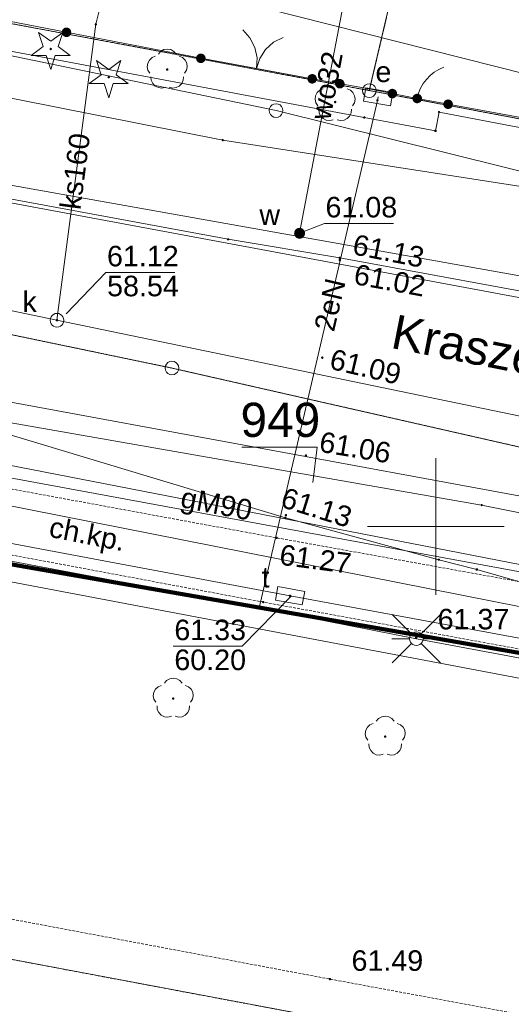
# Paper-space layout 'A-01 PLAN SYTUACYJNY' of a CAD drawing. Header units: millimetres. Extents: x 0 to 900, y 0 to 750.
# Tile 91 of 105: x 565 to 601, y 558 to 630. Entities that reach past the tile are written whole.
import ezdxf
from ezdxf.xclip import XClip

# ---------------------------------------------------------------- set-up
doc = ezdxf.new("R2010")
doc.units = ezdxf.units.MM
doc.header["$MEASUREMENT"] = 0
doc.header["$XCLIPFRAME"] = 0
for name, pattern in [('KROPK2', [1000, 50, -950]), ('PRZER1-1', [1, 0.5, -0.5]), ('PRZER2-1', [1.5, 1, -0.5]), ('PRZER3-1', [4000, 3000, -1000])]:
    doc.linetypes.add(name, pattern=pattern)
doc.layers.add('0_Nr_pióra__60', color=7, linetype='Continuous', lineweight=100, true_color=0xcbfe00)
doc.layers.add('A_mapa_Nr_pióra__2', color=8, linetype='Continuous', lineweight=13)
doc.layers.add('A_podrys', color=7, linetype='Continuous')
doc.styles.add('STYL_AUTOMATYCZNY_1', font='arial.ttf')

# ---------------------------------------------------------------- blocks, each defined once
blk = doc.blocks.new('Rysunek_3_3', base_point=(-1239.757, 488.381))
at = {"layer": 'A_mapa_Nr_pióra__2', "linetype": 'Continuous', "lineweight": 13}
for points in [[(568.557, 629.083), (568.466, 629.088), (568.376, 629.07), (568.294, 629.029), (568.226, 628.969), (568.176, 628.892), (568.147, 628.806), (568.141, 628.714), (568.159, 628.625), (568.2, 628.543), (568.261, 628.475), (568.337, 628.424), (568.424, 628.396), (568.515, 628.39), (568.604, 628.408), (568.686, 628.449), (568.755, 628.51), (568.805, 628.586), (568.834, 628.673), (568.839, 628.764), (568.821, 628.853), (568.78, 628.935), (568.72, 629.003), (568.644, 629.054)], [(568.557, 629.083), (568.466, 629.088), (568.376, 629.07), (568.294, 629.029), (568.226, 628.969), (568.176, 628.892), (568.147, 628.806), (568.141, 628.714), (568.159, 628.625), (568.2, 628.543), (568.261, 628.475), (568.337, 628.424), (568.424, 628.396), (568.515, 628.39), (568.604, 628.408), (568.686, 628.449), (568.755, 628.51), (568.805, 628.586), (568.834, 628.673), (568.839, 628.764), (568.821, 628.853), (568.78, 628.935), (568.72, 629.003), (568.644, 629.054)], [(567.337, 627.425), (567.365, 627.43), (567.39, 627.443), (567.41, 627.463), (567.423, 627.488), (567.427, 627.515), (567.423, 627.543), (567.41, 627.568), (567.39, 627.588), (567.365, 627.601), (567.337, 627.605), (567.309, 627.601), (567.284, 627.588), (567.264, 627.568), (567.252, 627.543), (567.247, 627.515), (567.252, 627.488), (567.264, 627.463), (567.284, 627.443), (567.309, 627.43)], [(578.384, 627.179), (578.293, 627.185), (578.203, 627.166), (578.121, 627.126), (578.053, 627.065), (578.003, 626.989), (577.974, 626.902), (577.968, 626.811), (577.986, 626.721), (578.027, 626.64), (578.088, 626.571), (578.164, 626.521), (578.251, 626.492), (578.342, 626.486), (578.431, 626.505), (578.513, 626.545), (578.581, 626.606), (578.632, 626.682), (578.661, 626.769), (578.666, 626.86), (578.648, 626.95), (578.607, 627.031), (578.547, 627.1), (578.47, 627.15)], [(575.857, 625.925), (575.885, 625.93), (575.91, 625.943), (575.93, 625.963), (575.943, 625.988), (575.947, 626.015), (575.943, 626.043), (575.93, 626.068), (575.91, 626.088), (575.885, 626.101), (575.857, 626.105), (575.829, 626.101), (575.804, 626.088), (575.784, 626.068), (575.772, 626.043), (575.767, 626.015), (575.772, 625.988), (575.784, 625.963), (575.804, 625.943), (575.829, 625.93)], [(571.577, 625.365), (571.605, 625.37), (571.63, 625.383), (571.65, 625.403), (571.663, 625.428), (571.667, 625.455), (571.663, 625.483), (571.65, 625.508), (571.63, 625.528), (571.605, 625.541), (571.577, 625.545), (571.549, 625.541), (571.524, 625.528), (571.504, 625.508), (571.492, 625.483), (571.487, 625.455), (571.492, 625.428), (571.504, 625.403), (571.524, 625.383), (571.549, 625.37)], [(586.396, 624.991), (586.487, 624.987), (586.576, 625.006), (586.657, 625.048), (586.725, 625.11), (586.774, 625.187), (586.802, 625.274), (586.806, 625.365), (586.786, 625.455), (586.744, 625.536), (586.683, 625.603), (586.606, 625.652), (586.519, 625.68), (586.427, 625.684), (586.338, 625.665), (586.257, 625.623), (586.19, 625.561), (586.14, 625.484), (586.113, 625.397), (586.108, 625.306), (586.128, 625.216), (586.17, 625.135), (586.232, 625.068), (586.309, 625.019)], [(588.416, 624.631), (588.507, 624.627), (588.596, 624.646), (588.677, 624.688), (588.745, 624.75), (588.794, 624.827), (588.822, 624.914), (588.826, 625.005), (588.806, 625.095), (588.764, 625.176), (588.703, 625.243), (588.626, 625.292), (588.539, 625.32), (588.447, 625.324), (588.358, 625.305), (588.277, 625.263), (588.21, 625.201), (588.16, 625.124), (588.133, 625.037), (588.128, 624.946), (588.148, 624.856), (588.19, 624.775), (588.252, 624.708), (588.329, 624.659)], [(588.416, 624.631), (588.507, 624.627), (588.596, 624.646), (588.677, 624.688), (588.745, 624.75), (588.794, 624.827), (588.822, 624.914), (588.826, 625.005), (588.806, 625.095), (588.764, 625.176), (588.703, 625.243), (588.626, 625.292), (588.539, 625.32), (588.447, 625.324), (588.358, 625.305), (588.277, 625.263), (588.21, 625.201), (588.16, 625.124), (588.133, 625.037), (588.128, 624.946), (588.148, 624.856), (588.19, 624.775), (588.252, 624.708), (588.329, 624.659)], [(592.249, 623.912), (592.34, 623.906), (592.43, 623.924), (592.512, 623.965), (592.581, 624.025), (592.631, 624.101), (592.661, 624.188), (592.666, 624.279), (592.649, 624.368), (592.608, 624.45), (592.548, 624.519), (592.472, 624.57), (592.385, 624.599), (592.294, 624.605), (592.204, 624.587), (592.122, 624.546), (592.054, 624.486), (592.003, 624.41), (591.974, 624.323), (591.968, 624.232), (591.986, 624.143), (592.026, 624.061), (592.087, 623.992), (592.163, 623.941)], [(592.249, 623.912), (592.34, 623.906), (592.43, 623.924), (592.512, 623.965), (592.581, 624.025), (592.631, 624.101), (592.661, 624.188), (592.666, 624.279), (592.649, 624.368), (592.608, 624.45), (592.548, 624.519), (592.472, 624.57), (592.385, 624.599), (592.294, 624.605), (592.204, 624.587), (592.122, 624.546), (592.054, 624.486), (592.003, 624.41), (591.974, 624.323), (591.968, 624.232), (591.986, 624.143), (592.026, 624.061), (592.087, 623.992), (592.163, 623.941)], [(594.069, 623.552), (594.16, 623.546), (594.25, 623.564), (594.332, 623.605), (594.401, 623.665), (594.451, 623.741), (594.481, 623.828), (594.486, 623.919), (594.469, 624.008), (594.428, 624.09), (594.368, 624.159), (594.292, 624.21), (594.205, 624.239), (594.114, 624.245), (594.024, 624.227), (593.942, 624.186), (593.874, 624.126), (593.823, 624.05), (593.794, 623.963), (593.788, 623.872), (593.806, 623.783), (593.846, 623.701), (593.907, 623.632), (593.983, 623.581)], [(596.46, 623.82), (596.369, 623.824), (596.28, 623.805), (596.198, 623.764), (596.131, 623.702), (596.081, 623.626), (596.053, 623.539), (596.048, 623.447), (596.067, 623.358), (596.109, 623.277), (596.17, 623.209), (596.247, 623.159), (596.334, 623.131), (596.425, 623.127), (596.515, 623.146), (596.596, 623.187), (596.664, 623.249), (596.713, 623.325), (596.741, 623.412), (596.746, 623.504), (596.727, 623.593), (596.685, 623.674), (596.624, 623.742), (596.547, 623.792)], [(588.137, 623.545), (588.165, 623.55), (588.19, 623.563), (588.21, 623.583), (588.223, 623.608), (588.227, 623.635), (588.223, 623.663), (588.21, 623.688), (588.19, 623.708), (588.165, 623.721), (588.137, 623.725), (588.109, 623.721), (588.084, 623.708), (588.064, 623.688), (588.052, 623.663), (588.047, 623.635), (588.052, 623.608), (588.064, 623.583), (588.084, 623.563), (588.109, 623.55)], [(585.604, 614.43), (585.5, 614.434), (585.398, 614.41), (585.306, 614.362), (585.229, 614.291), (585.174, 614.202), (585.143, 614.102), (585.139, 613.998), (585.162, 613.896), (585.211, 613.804), (585.282, 613.727), (585.371, 613.672), (585.47, 613.641), (585.575, 613.637), (585.676, 613.661), (585.769, 613.709), (585.845, 613.78), (585.901, 613.869), (585.932, 613.969), (585.935, 614.073), (585.912, 614.175), (585.863, 614.267), (585.792, 614.344), (585.704, 614.399)], [(585.447, 614.035), (585.45, 614.012), (585.459, 613.99), (585.474, 613.972), (585.492, 613.958), (585.514, 613.949), (585.537, 613.945), (585.56, 613.949), (585.582, 613.958), (585.601, 613.972), (585.615, 613.99), (585.624, 614.012), (585.627, 614.035), (585.624, 614.059), (585.615, 614.08), (585.601, 614.099), (585.582, 614.113), (585.56, 614.122), (585.537, 614.125), (585.514, 614.122), (585.492, 614.113), (585.474, 614.099), (585.459, 614.08), (585.45, 614.059)], [(588.387, 612.235), (588.39, 612.212), (588.399, 612.19), (588.414, 612.172), (588.432, 612.158), (588.454, 612.149), (588.477, 612.145), (588.5, 612.149), (588.522, 612.158), (588.541, 612.172), (588.555, 612.19), (588.564, 612.212), (588.567, 612.235), (588.564, 612.259), (588.555, 612.28), (588.541, 612.299), (588.522, 612.313), (588.5, 612.322), (588.477, 612.325), (588.454, 612.322), (588.432, 612.313), (588.414, 612.299), (588.399, 612.28), (588.39, 612.259)], [(588.387, 612.075), (588.39, 612.052), (588.399, 612.03), (588.414, 612.012), (588.432, 611.998), (588.454, 611.989), (588.477, 611.985), (588.5, 611.989), (588.522, 611.998), (588.541, 612.012), (588.555, 612.03), (588.564, 612.052), (588.567, 612.075), (588.564, 612.099), (588.555, 612.12), (588.541, 612.139), (588.522, 612.153), (588.5, 612.162), (588.477, 612.165), (588.454, 612.162), (588.432, 612.153), (588.414, 612.139), (588.399, 612.12), (588.39, 612.099)], [(567.707, 607.672), (567.71, 607.649), (567.719, 607.627), (567.733, 607.608), (567.752, 607.594), (567.773, 607.585), (567.797, 607.582), (567.82, 607.585), (567.842, 607.594), (567.86, 607.608), (567.875, 607.627), (567.884, 607.649), (567.887, 607.672), (567.884, 607.695), (567.875, 607.717), (567.86, 607.736), (567.842, 607.75), (567.82, 607.759), (567.797, 607.762), (567.773, 607.759), (567.752, 607.75), (567.733, 607.736), (567.719, 607.717), (567.71, 607.695)], [(587.107, 604.935), (587.11, 604.912), (587.119, 604.89), (587.134, 604.872), (587.152, 604.858), (587.174, 604.849), (587.197, 604.845), (587.22, 604.849), (587.242, 604.858), (587.261, 604.872), (587.275, 604.89), (587.284, 604.912), (587.287, 604.935), (587.284, 604.959), (587.275, 604.98), (587.261, 604.999), (587.242, 605.013), (587.22, 605.022), (587.197, 605.025), (587.174, 605.022), (587.152, 605.013), (587.134, 604.999), (587.119, 604.98), (587.11, 604.959)], [(585.907, 597.775), (585.91, 597.752), (585.919, 597.73), (585.934, 597.712), (585.952, 597.698), (585.974, 597.689), (585.997, 597.685), (586.02, 597.689), (586.042, 597.698), (586.061, 597.712), (586.075, 597.73), (586.084, 597.752), (586.087, 597.775), (586.084, 597.799), (586.075, 597.82), (586.061, 597.839), (586.042, 597.853), (586.02, 597.862), (585.997, 597.865), (585.974, 597.862), (585.952, 597.853), (585.934, 597.839), (585.919, 597.82), (585.91, 597.799)], [(584.447, 593.415), (584.45, 593.392), (584.459, 593.37), (584.474, 593.352), (584.492, 593.338), (584.514, 593.329), (584.537, 593.325), (584.56, 593.329), (584.582, 593.338), (584.601, 593.352), (584.615, 593.37), (584.624, 593.392), (584.627, 593.415), (584.624, 593.439), (584.615, 593.46), (584.601, 593.479), (584.582, 593.493), (584.56, 593.502), (584.537, 593.505), (584.514, 593.502), (584.492, 593.493), (584.474, 593.479), (584.459, 593.46), (584.45, 593.439)], [(583.767, 591.755), (583.77, 591.732), (583.779, 591.71), (583.794, 591.692), (583.812, 591.678), (583.834, 591.669), (583.857, 591.665), (583.88, 591.669), (583.902, 591.678), (583.921, 591.692), (583.935, 591.71), (583.944, 591.732), (583.947, 591.755), (583.944, 591.779), (583.935, 591.8), (583.921, 591.819), (583.902, 591.833), (583.88, 591.842), (583.857, 591.845), (583.834, 591.842), (583.812, 591.833), (583.794, 591.819), (583.779, 591.8), (583.77, 591.779)], [(584.747, 587.515), (584.75, 587.492), (584.759, 587.47), (584.774, 587.452), (584.792, 587.438), (584.814, 587.429), (584.837, 587.425), (584.86, 587.429), (584.882, 587.438), (584.901, 587.452), (584.915, 587.47), (584.924, 587.492), (584.927, 587.515), (584.924, 587.539), (584.915, 587.56), (584.901, 587.579), (584.882, 587.593), (584.86, 587.602), (584.837, 587.605), (584.814, 587.602), (584.792, 587.593), (584.774, 587.579), (584.759, 587.56), (584.75, 587.539)], [(593.967, 584.455), (593.97, 584.432), (593.979, 584.41), (593.994, 584.392), (594.012, 584.378), (594.034, 584.369), (594.057, 584.365), (594.08, 584.369), (594.102, 584.378), (594.121, 584.392), (594.135, 584.41), (594.144, 584.432), (594.147, 584.455), (594.144, 584.479), (594.135, 584.5), (594.121, 584.519), (594.102, 584.533), (594.08, 584.542), (594.057, 584.545), (594.034, 584.542), (594.012, 584.533), (593.994, 584.519), (593.979, 584.5), (593.97, 584.479)], [(576.297, 579.905), (576.325, 579.91), (576.35, 579.923), (576.37, 579.943), (576.383, 579.968), (576.387, 579.995), (576.383, 580.023), (576.37, 580.048), (576.35, 580.068), (576.325, 580.081), (576.297, 580.085), (576.269, 580.081), (576.244, 580.068), (576.224, 580.048), (576.212, 580.023), (576.207, 579.995), (576.212, 579.968), (576.224, 579.943), (576.244, 579.923), (576.269, 579.91)], [(591.797, 577.125), (591.825, 577.13), (591.85, 577.143), (591.87, 577.163), (591.883, 577.188), (591.887, 577.215), (591.883, 577.243), (591.87, 577.268), (591.85, 577.288), (591.825, 577.301), (591.797, 577.305), (591.769, 577.301), (591.744, 577.288), (591.724, 577.268), (591.712, 577.243), (591.707, 577.215), (591.712, 577.188), (591.724, 577.163), (591.744, 577.143), (591.769, 577.13)], [(587.667, 559.475), (587.67, 559.452), (587.679, 559.43), (587.694, 559.412), (587.712, 559.398), (587.734, 559.389), (587.757, 559.385), (587.78, 559.389), (587.802, 559.398), (587.821, 559.412), (587.835, 559.43), (587.844, 559.452), (587.847, 559.475), (587.844, 559.499), (587.835, 559.52), (587.821, 559.539), (587.802, 559.553), (587.78, 559.562), (587.757, 559.565), (587.734, 559.562), (587.712, 559.553), (587.694, 559.539), (587.679, 559.52), (587.67, 559.499)]]:
    blk.add_hatch(color=8, dxfattribs=at).paths.add_polyline_path(points)
at = {"layer": '0_Nr_pióra__60', "color": 60, "linetype": 'Continuous', "lineweight": 100, "ltscale": 0.2, "true_color": 0xcbfe00, "flags": 128}
blk.add_lwpolyline([(486.18, 603.451), (711.659, 564.161), (717.884, 453.783), (730.017, 232.355), (621.617, 226.035), (540.957, 240.915), (518.757, 242.155), (516.177, 189.075), (497.662, 185.339), (465.457, 189.575), (468.057, 245.175), (273.097, 254.535), (153.037, 277.335), (147.954, 279.476), (156.418, 401.095), (165.669, 534.017), (166.587, 571.876), (178.647, 571.577), (179.186, 591.797), (167.425, 603.836), (168.104, 630.336), (172.183, 653.996), (181.402, 660.436)], close=True, dxfattribs=at)
at = {"layer": 'A_mapa_Nr_pióra__2', "color": 8, "linetype": 'Continuous', "lineweight": 13, "ltscale": 0.2, "flags": 128}
for points in [[(474.899, 745.1), (479.277, 658.725), (479.837, 646.895), (480.937, 640.515), (484.017, 635.495), (488.717, 631.555), (493.757, 629.515), (542.037, 620.675), (580.317, 613.595), (588.477, 612.235), (624.517, 605.595), (673.157, 596.235), (686.817, 593.695), (687.777, 593.495), (726.057, 586.275), (737.877, 584.515)], [(477.462, 745.1), (479.044, 717.762), (481.492, 688.031), (480.855, 645.146), (483.949, 643.745), (505.605, 639.333), (514.476, 636.735), (590.267, 622.51), (595.474, 621.53), (595.733, 622.906), (710.328, 601.015), (773.167, 589.097)], [(557.454, 745.1), (551.832, 721.234), (531.747, 635.495), (590.637, 624.476), (616.211, 733.456), (594.645, 745.1)], [(582.577, 586.635), (541.217, 594.415), (541.677, 604.595), (522.897, 607.655), (495.317, 612.595), (489.677, 613.675), (488.477, 614.715), (482.097, 615.955), (426.177, 626.615), (394.877, 632.355)], [(172.469, 672.372), (173.773, 673.995), (172.948, 669.673), (316.031, 642.363), (316.481, 644.72), (359.621, 636.486), (480.678, 613.461), (498.878, 609.804), (659.899, 578.459)], [(672.988, 601.304), (673.598, 606.286), (579.921, 620.851), (510.233, 634.698), (398.365, 656.05), (363.367, 662.705), (326.625, 669.902)], [(532.497, 643.275), (621.519, 620.784)], [(585.477, 613.795), (585.537, 614.035), (589.637, 635.455)], [(543.937, 633.495), (578.317, 626.835)], [(570.877, 630.315), (570.634, 629.327), (567.797, 607.672)], [(581.383, 628.912), (581.908, 628.331), (582.264, 627.633), (582.427, 626.868), (582.387, 626.085)], [(763.478, 547.71), (746.835, 572.703), (684.883, 584.081), (634.386, 593.869), (567.797, 607.672), (488.892, 624.142), (469.42, 628.2)], [(582.387, 626.085), (582.628, 626.831), (583.054, 627.488), (583.636, 628.012), (584.333, 628.369)], [(575.209, 627.142), (575.376, 627.341), (575.601, 627.47), (575.857, 627.515), (576.113, 627.47), (576.338, 627.341), (576.506, 627.142)], [(574.585, 625.747), (574.448, 625.967), (574.394, 626.222), (574.431, 626.479), (574.553, 626.708), (574.745, 626.883), (574.986, 626.98)], [(576.728, 626.98), (576.969, 626.883), (577.162, 626.708), (577.284, 626.479), (577.32, 626.222), (577.266, 625.967), (577.129, 625.747)], [(586.457, 625.335), (578.317, 626.835)], [(594.137, 623.895), (594.234, 624.276), (594.38, 624.64), (594.571, 624.982), (594.806, 625.297), (595.08, 625.578), (595.389, 625.821), (595.726, 626.021), (596.087, 626.176)], [(575.72, 624.723), (575.467, 624.66), (575.209, 624.688), (574.976, 624.802), (574.795, 624.989), (574.689, 625.226), (574.67, 625.485)], [(577.044, 625.485), (577.025, 625.226), (576.919, 624.989), (576.739, 624.802), (576.505, 624.688), (576.247, 624.66), (575.995, 624.723)], [(594.137, 623.895), (590.497, 624.615), (586.457, 625.335)], [(586.865, 623.367), (586.728, 623.587), (586.674, 623.842), (586.711, 624.099), (586.833, 624.328), (587.025, 624.503), (587.266, 624.6)], [(587.489, 624.762), (587.656, 624.961), (587.881, 625.09), (588.137, 625.135), (588.393, 625.09), (588.618, 624.961), (588.786, 624.762)], [(589.008, 624.6), (589.249, 624.503), (589.442, 624.328), (589.564, 624.099), (589.6, 623.842), (589.546, 623.587), (589.409, 623.367)], [(533.139, 624.449), (551.118, 619.914), (585.477, 613.795), (669.537, 598.839), (683.917, 600.08)], [(582.577, 586.635), (591.227, 623.758), (591.287, 624.015)], [(596.397, 623.475), (594.137, 623.895)], [(591.227, 623.758), (582.577, 586.635)], [(588, 622.343), (587.747, 622.28), (587.489, 622.308), (587.256, 622.422), (587.075, 622.609), (586.969, 622.846), (586.95, 623.105)], [(589.324, 623.105), (589.305, 622.846), (589.199, 622.609), (589.019, 622.422), (588.785, 622.308), (588.527, 622.28), (588.275, 622.343)], [(596.397, 623.475), (613.937, 620.255)], [(585.537, 614.035), (587.354, 614.749), (592.394, 614.749)], [(568.464, 608.136), (571.374, 611.168), (576.414, 611.168)], [(678.977, 539.335), (585.277, 556.995), (541.837, 565.175)], [(545.197, 605.075), (584.497, 593.215), (595.717, 590.155), (598.497, 589.435), (601.477, 588.575), (620.977, 584.935), (674.257, 574.955)], [(832.778, 551.906), (748.358, 556.223), (700.019, 566.221), (584.839, 587.516), (496.46, 604.112), (463.62, 607.33)], [(490.66, 605.272), (500.4, 601.572), (514.12, 598.073), (661.399, 570.159), (719.299, 560.701), (744.378, 557.702), (746.378, 556.523)], [(895.1, 563.249), (886.917, 562.776), (827.911, 560.55), (768.36, 563.609), (711.878, 572.328), (657.379, 582.428), (598.852, 594.153), (536.009, 605.148)], [(782.958, 560.084), (775.058, 560.564), (771.358, 560.203), (766.978, 561.423), (753.018, 562.263), (752.338, 557.643), (745.578, 556.703), (730.019, 559.102), (721.919, 561.782), (722.738, 567.642), (708.318, 570.661), (675.498, 575.8), (618.999, 586.857), (604.559, 588.737), (549.679, 598.854)], [(586.517, 595.809), (586.822, 598.389), (581.302, 598.389)], [(748.981, 558.22), (704.491, 565.009), (649.037, 577.355), (550.057, 596.935), (548.997, 597.135)], [(595.497, 587.575), (595.497, 597.575)], [(600.497, 592.575), (590.497, 592.575)], [(584.917, 587.482), (581.34, 583.822), (576.3, 583.822)], [(895.1, 564.071), (886.357, 563.555), (873.317, 562.895), (851.477, 562.095), (825.537, 562.175), (801.937, 562.635), (769.617, 564.315), (767.117, 565.415), (761.037, 564.315), (726.797, 568.835), (713.877, 572.075), (712.557, 562.675), (655.497, 572.935), (594.077, 584.375), (582.577, 586.635)], [(593.724, 584.729), (592.309, 586.143)], [(594.431, 584.729), (595.845, 586.143)], [(593.577, 584.375), (592.277, 584.375)], [(594.577, 584.375), (595.877, 584.375)], [(593.724, 584.022), (592.309, 582.608)], [(594.431, 584.022), (595.845, 582.608)], [(575.649, 581.122), (575.816, 581.321), (576.041, 581.45), (576.297, 581.495), (576.553, 581.45), (576.778, 581.321), (576.946, 581.122)], [(575.025, 579.727), (574.888, 579.947), (574.834, 580.202), (574.871, 580.459), (574.993, 580.688), (575.185, 580.863), (575.426, 580.96)], [(577.168, 580.96), (577.409, 580.863), (577.602, 580.688), (577.724, 580.459), (577.76, 580.202), (577.706, 579.947), (577.569, 579.727)], [(576.16, 578.703), (575.907, 578.64), (575.649, 578.668), (575.416, 578.782), (575.235, 578.969), (575.129, 579.206), (575.11, 579.465)], [(577.484, 579.465), (577.465, 579.206), (577.359, 578.969), (577.179, 578.782), (576.945, 578.668), (576.687, 578.64), (576.435, 578.703)], [(591.149, 578.342), (591.316, 578.541), (591.541, 578.67), (591.797, 578.715), (592.053, 578.67), (592.278, 578.541), (592.446, 578.342)], [(590.525, 576.947), (590.388, 577.167), (590.334, 577.422), (590.371, 577.679), (590.493, 577.908), (590.685, 578.083), (590.926, 578.18)], [(592.668, 578.18), (592.909, 578.083), (593.102, 577.908), (593.224, 577.679), (593.26, 577.422), (593.206, 577.167), (593.069, 576.947)], [(591.66, 575.923), (591.407, 575.86), (591.149, 575.888), (590.916, 576.002), (590.735, 576.189), (590.629, 576.426), (590.61, 576.685)], [(592.984, 576.685), (592.965, 576.426), (592.859, 576.189), (592.679, 576.002), (592.445, 575.888), (592.187, 575.86), (591.935, 575.923)]]:
    blk.add_lwpolyline(points, dxfattribs=at)
at = {"layer": 'A_mapa_Nr_pióra__2', "color": 8, "linetype": 'PRZER1-1', "lineweight": 13, "ltscale": 0.2, "flags": 128}
for points in [[(594.645, 745.1), (616.211, 733.456), (590.637, 624.476), (531.747, 635.495), (551.832, 721.234), (557.454, 745.1)], [(895.1, 552.298), (882.637, 551.628), (872.778, 540.387), (874.039, 518.528), (863.879, 522.307), (853.017, 526.255), (852.457, 537.915), (842.117, 549.275), (792.177, 547.255), (786.298, 548.324), (731.438, 566.702), (711.118, 573.521), (576.198, 604.175), (485.179, 623.131), (484.138, 643.651), (484.098, 644.531), (531.747, 635.495), (590.637, 624.476), (612.937, 620.277), (649.577, 613.338), (710.477, 601.801), (773.316, 589.883), (808.396, 587.745), (892.615, 592.428), (895.1, 592.557)]]:
    blk.add_lwpolyline(points, dxfattribs=at)
for points in [[(649.577, 613.338), (612.937, 620.277), (590.637, 624.476), (616.211, 733.456), (670.792, 703.999)], [(172.183, 653.996), (181.402, 660.436), (278.748, 642.235), (486.18, 603.451), (711.659, 564.161), (711.118, 573.521), (576.198, 604.175), (485.179, 623.131), (484.138, 643.651), (484.098, 644.531), (449.997, 650.935), (352.198, 669.302), (351.082, 669.512), (330.334, 673.408), (315.559, 676.183), (306.081, 677.963), (299.216, 679.252), (262.916, 686.068), (249.859, 688.52), (235.099, 691.279), (189.14, 699.897), (180.784, 701.378), (161.26, 705.495), (159.621, 696.615), (155.662, 674.935), (152.723, 658.235), (148.164, 632.295), (147.186, 592.335), (146.687, 572.355), (145.907, 540.323), (161.935, 535.208), (165.669, 534.017), (166.587, 571.876), (178.647, 571.577), (179.186, 591.797), (167.425, 603.836), (168.104, 630.336)], [(396.461, 198.683), (318.142, 209.02), (144.644, 231.921), (147.954, 279.476), (156.418, 401.095), (165.669, 534.017), (166.587, 571.876), (178.647, 571.577), (179.186, 591.797), (167.425, 603.836), (168.104, 630.336), (172.183, 653.996), (181.402, 660.436), (278.748, 642.235), (486.18, 603.451), (711.659, 564.161), (717.884, 453.783), (730.017, 232.355), (516.177, 189.075), (497.662, 185.339)]]:
    blk.add_lwpolyline(points, close=True, dxfattribs=at)
at = {"layer": 'A_mapa_Nr_pióra__2', "color": 8, "linetype": 'Continuous', "lineweight": 13, "ltscale": 0.2, "flags": 128}
for points in [[(612.937, 620.277), (649.577, 613.338), (670.792, 703.999), (616.211, 733.456), (590.637, 624.476)], [(486.18, 603.451), (711.659, 564.161), (717.884, 453.783), (730.017, 232.355), (621.617, 226.035), (540.957, 240.915), (518.757, 242.155), (516.177, 189.075), (497.662, 185.339), (465.457, 189.575), (468.057, 245.175), (273.097, 254.535), (153.037, 277.335), (147.954, 279.476), (156.418, 401.095), (165.669, 534.017), (166.587, 571.876), (178.647, 571.577), (179.186, 591.797), (167.425, 603.836), (168.104, 630.336), (172.183, 653.996), (181.402, 660.436)], [(613.137, 615.737), (612.937, 620.277), (590.637, 624.476), (531.747, 635.495), (484.098, 644.531), (484.138, 643.651), (583.817, 623.016)], [(576.198, 604.175), (485.179, 623.131), (484.138, 643.651), (583.817, 623.016), (613.137, 615.737), (710.125, 591.659), (809.691, 560.319), (843.777, 549.695), (842.117, 549.275), (792.177, 547.255), (786.298, 548.324), (731.438, 566.702), (711.118, 573.521)], [(570.589, 629.311), (570.589, 629.343), (570.618, 629.372), (570.65, 629.372), (570.679, 629.343), (570.679, 629.311), (570.65, 629.282), (570.618, 629.282)], [(567.882, 627.693), (568.764, 627.052), (567.674, 627.052), (567.337, 626.015), (567, 627.052), (565.911, 627.052), (566.792, 627.693), (566.455, 628.729), (567.337, 628.088), (568.219, 628.729)], [(572.122, 625.633), (573.004, 624.992), (571.914, 624.992), (571.577, 623.955), (571.24, 624.992), (570.151, 624.992), (571.032, 625.633), (570.695, 626.669), (571.577, 626.028), (572.459, 626.669)], [(578.272, 626.82), (578.272, 626.851), (578.301, 626.88), (578.333, 626.88), (578.362, 626.851), (578.362, 626.82), (578.333, 626.79), (578.301, 626.79)], [(586.412, 625.32), (586.412, 625.351), (586.441, 625.38), (586.473, 625.38), (586.502, 625.351), (586.502, 625.32), (586.473, 625.29), (586.441, 625.29)], [(590.637, 624.976), (590.792, 624.951), (590.931, 624.88), (591.042, 624.77), (591.113, 624.63), (591.137, 624.476), (591.113, 624.321), (591.042, 624.182), (590.931, 624.071), (590.792, 624), (590.637, 623.976), (590.483, 624), (590.343, 624.071), (590.233, 624.182), (590.162, 624.321), (590.137, 624.476), (590.162, 624.63), (590.233, 624.77), (590.343, 624.88), (590.483, 624.951)], [(590.218, 623.69), (590.385, 624.676), (592.357, 624.341), (592.189, 623.355)], [(590.452, 624.6), (590.452, 624.631), (590.481, 624.66), (590.513, 624.66), (590.542, 624.631), (590.542, 624.6), (590.513, 624.57), (590.481, 624.57)], [(591.182, 623.742), (591.182, 623.773), (591.211, 623.803), (591.243, 623.803), (591.272, 623.773), (591.272, 623.742), (591.243, 623.713), (591.211, 623.713)], [(594.092, 623.88), (594.092, 623.911), (594.121, 623.94), (594.153, 623.94), (594.182, 623.911), (594.182, 623.88), (594.153, 623.85), (594.121, 623.85)], [(711.659, 564.161), (711.118, 573.521), (576.198, 604.175), (485.179, 623.131), (486.18, 603.451)], [(583.817, 623.516), (583.972, 623.491), (584.111, 623.42), (584.222, 623.309), (584.293, 623.17), (584.317, 623.016), (584.293, 622.861), (584.222, 622.722), (584.111, 622.611), (583.972, 622.54), (583.817, 622.516), (583.663, 622.54), (583.523, 622.611), (583.413, 622.722), (583.342, 622.861), (583.317, 623.016), (583.342, 623.17), (583.413, 623.309), (583.523, 623.42), (583.663, 623.491)], [(596.352, 623.46), (596.352, 623.491), (596.381, 623.52), (596.413, 623.52), (596.442, 623.491), (596.442, 623.46), (596.413, 623.43), (596.381, 623.43)], [(590.222, 622.494), (590.222, 622.526), (590.251, 622.555), (590.283, 622.555), (590.312, 622.526), (590.312, 622.494), (590.283, 622.465), (590.251, 622.465)], [(595.688, 622.89), (595.688, 622.922), (595.717, 622.951), (595.749, 622.951), (595.778, 622.922), (595.778, 622.89), (595.749, 622.861), (595.717, 622.861)], [(595.429, 621.514), (595.429, 621.546), (595.458, 621.575), (595.489, 621.575), (595.519, 621.546), (595.519, 621.514), (595.489, 621.485), (595.458, 621.485)], [(579.876, 620.835), (579.876, 620.867), (579.905, 620.896), (579.936, 620.896), (579.966, 620.867), (579.966, 620.835), (579.936, 620.806), (579.905, 620.806)], [(585.432, 613.78), (585.432, 613.811), (585.461, 613.84), (585.493, 613.84), (585.522, 613.811), (585.522, 613.78), (585.493, 613.75), (585.461, 613.75)], [(580.272, 613.58), (580.272, 613.611), (580.301, 613.64), (580.333, 613.64), (580.362, 613.611), (580.362, 613.58), (580.333, 613.55), (580.301, 613.55)], [(567.797, 608.172), (567.926, 608.155), (568.047, 608.105), (568.15, 608.026), (568.23, 607.922), (568.28, 607.802), (568.297, 607.672), (568.28, 607.543), (568.23, 607.422), (568.15, 607.319), (568.047, 607.239), (567.926, 607.189), (567.797, 607.172), (567.667, 607.189), (567.547, 607.239), (567.443, 607.319), (567.364, 607.422), (567.314, 607.543), (567.297, 607.672), (567.314, 607.802), (567.364, 607.922), (567.443, 608.026), (567.547, 608.105), (567.667, 608.155)], [(576.198, 604.675), (576.353, 604.651), (576.492, 604.58), (576.603, 604.469), (576.674, 604.33), (576.698, 604.175), (576.674, 604.021), (576.603, 603.881), (576.492, 603.771), (576.353, 603.7), (576.198, 603.675), (576.044, 603.7), (575.904, 603.771), (575.794, 603.881), (575.723, 604.021), (575.698, 604.175), (575.723, 604.33), (575.794, 604.469), (575.904, 604.58), (576.044, 604.651)], [(598.807, 594.137), (598.807, 594.169), (598.836, 594.198), (598.867, 594.198), (598.897, 594.169), (598.897, 594.137), (598.867, 594.108), (598.836, 594.108)], [(584.452, 593.2), (584.452, 593.231), (584.481, 593.26), (584.513, 593.26), (584.542, 593.231), (584.542, 593.2), (584.513, 593.17), (584.481, 593.17)], [(595.672, 590.14), (595.672, 590.171), (595.701, 590.2), (595.733, 590.2), (595.762, 590.171), (595.762, 590.14), (595.733, 590.11), (595.701, 590.11)], [(598.452, 589.42), (598.452, 589.451), (598.481, 589.48), (598.513, 589.48), (598.542, 589.451), (598.542, 589.42), (598.513, 589.39), (598.481, 589.39)], [(585.913, 587.826), (585.732, 586.842), (583.765, 587.206), (583.947, 588.189)], [(582.832, 587.04), (582.832, 587.071), (582.861, 587.1), (582.893, 587.1), (582.922, 587.071), (582.922, 587.04), (582.893, 587.01), (582.861, 587.01)], [(582.532, 586.62), (582.532, 586.651), (582.561, 586.68), (582.593, 586.68), (582.622, 586.651), (582.622, 586.62), (582.593, 586.59), (582.561, 586.59)], [(594.077, 584.875), (594.207, 584.858), (594.327, 584.808), (594.431, 584.729), (594.51, 584.625), (594.56, 584.505), (594.577, 584.375), (594.56, 584.246), (594.51, 584.125), (594.431, 584.022), (594.327, 583.942), (594.207, 583.893), (594.077, 583.875), (593.948, 583.893), (593.827, 583.942), (593.724, 584.022), (593.644, 584.125), (593.594, 584.246), (593.577, 584.375), (593.594, 584.505), (593.644, 584.625), (593.724, 584.729), (593.827, 584.808), (593.948, 584.858)]]:
    blk.add_lwpolyline(points, close=True, dxfattribs=at)
at = {"layer": 'A_mapa_Nr_pióra__2', "color": 8, "linetype": 'KROPK2', "lineweight": 13, "ltscale": 0.2, "flags": 128}
for points in [[(895.1, 510.771), (874.039, 518.528), (863.879, 522.307), (853.017, 526.255), (845.057, 528.775), (792.277, 545.455), (786.298, 548.324), (731.438, 566.702), (711.118, 573.521), (576.198, 604.175), (485.179, 623.131), (484.138, 643.651), (484.098, 644.531), (449.997, 650.935), (352.198, 669.302), (306.081, 677.963), (249.859, 688.52), (235.099, 691.279), (189.14, 699.897), (180.784, 701.378), (161.26, 705.495), (159.621, 696.615), (155.662, 674.935), (152.723, 658.235), (148.164, 632.295), (147.186, 592.335), (146.687, 572.355), (145.907, 540.323), (82.849, 560.452), (29.9, 577.346)], [(29.9, 577.346), (82.849, 560.452), (145.907, 540.323), (146.687, 572.355), (147.186, 592.335), (148.164, 632.295), (152.723, 658.235), (155.662, 674.935), (159.621, 696.615), (161.26, 705.495), (180.784, 701.378), (189.14, 699.897), (235.099, 691.279), (249.859, 688.52), (306.081, 677.963), (352.198, 669.302), (449.997, 650.935), (484.098, 644.531), (484.138, 643.651), (485.179, 623.131), (576.198, 604.175), (711.118, 573.521), (711.659, 564.161), (717.884, 453.783), (730.017, 232.355), (734.411, 157.472)]]:
    blk.add_lwpolyline(points, dxfattribs=at)
at = {"layer": 'A_mapa_Nr_pióra__2', "color": 8, "linetype": 'PRZER3-1', "lineweight": 13, "ltscale": 0.2, "flags": 128}
for points in [[(679.858, 594.776), (529.002, 622.847), (493.755, 629.505)], [(512.357, 596.355), (514.277, 600.875), (516.837, 604.235), (519.777, 606.515), (523.097, 608.035), (526.557, 608.435), (532.017, 607.575), (540.057, 606.155), (601.577, 594.835), (622.257, 591.195), (674.937, 581.235)]]:
    blk.add_lwpolyline(points, dxfattribs=at)
at = {"layer": 'A_mapa_Nr_pióra__2', "color": 8, "linetype": 'PRZER2-1', "lineweight": 13, "ltscale": 0.2, "flags": 128}
for points in [[(516.417, 595.095), (515.177, 595.455), (512.457, 596.215), (514.137, 601.055), (516.757, 604.235), (528.997, 601.875), (531.157, 603.535), (532.017, 607.735), (540.017, 606.295), (539.137, 602.175), (540.437, 599.755), (583.857, 591.755), (601.477, 588.575), (620.977, 584.935), (674.257, 574.955), (730.097, 564.455), (730.917, 559.695), (730.397, 554.835), (727.057, 554.855), (726.137, 554.855), (726.077, 558.615), (725.297, 560.155), (724.077, 560.795), (679.837, 569.055), (639.737, 576.495), (639.317, 574.155), (632.257, 575.595), (632.737, 577.915), (582.877, 587.055), (520.377, 598.755), (518.357, 598.455), (517.197, 596.995)], [(512.457, 596.215), (515.177, 595.455), (512.477, 577.635), (512.857, 570.975), (514.317, 566.355), (518.897, 562.375), (523.797, 560.955), (534.497, 558.695), (536.637, 558.855), (537.717, 560.235), (539.437, 568.575), (587.757, 559.475), (709.937, 536.815), (708.917, 529.195), (706.137, 529.495), (706.497, 534.095), (678.977, 539.335), (585.277, 556.995), (541.837, 565.175), (540.537, 559.515), (538.557, 556.595), (533.857, 555.735), (522.937, 557.855), (517.777, 559.855), (512.157, 564.875), (510.197, 570.175), (509.677, 577.935)]]:
    blk.add_lwpolyline(points, close=True, dxfattribs=at)
at = {"layer": 'A_mapa_Nr_pióra__2', "color": 8, "linetype": 'Continuous', "lineweight": 13, "attachment_point": 7, "style": 'STYL_AUTOMATYCZNY_1'}
for s, insert, char_height, rotation in [('\\A1;{\\pql;\\fArial|b0|i0|c238|p0;\\W1.000000;wo32}', (587.787, 622.236), 1.5, 79.16409), ('\\A1;{\\pql;\\fArial|b0|i0|c238|p0;\\W1.000000;ks160}', (569.521, 615.7), 1.5, 82.535), ('\\A1;{\\pql;\\fArial|b0|i0|c238|p0;\\W1.000000;61.13}', (589.323, 612.492), 1.5, 348.93873), ('\\A1;{\\pql;\\fArial|b0|i0|c238|p0;\\W1.000000;61.02}', (589.417, 610.31), 1.5, 349.69125), ('\\A1;{\\pql;\\fArial|b0|i0|c238|p0;\\W1.000000;2eN}', (588.064, 606.761), 1.5, 76.88342), ('\\A1;{\\pql;\\fArial|b0|i0|c238|p0;\\W1.000000;Kraszewskiego}', (591.972, 604.927), 2.5, 348.84534), ('\\A1;{\\pql;\\fArial|b0|i0|c238|p0;\\W1.000000;61.09}', (587.634, 604.122), 1.5, 346.84171), ('\\A1;{\\pql;\\fArial|b0|i0|c238|p0;\\W1.000000;61.06}', (586.893, 598.048), 1.5, 350.44651), ('\\A1;{\\pql;\\fArial|b0|i0|c238|p0;\\W1.000000;61.13}', (584.052, 594.028), 1.5, 342.64001), ('\\A1;{\\pql;\\fArial|b0|i0|c238|p0;\\W1.000000;gM90}', (576.665, 593.566), 1.5, 348.98438), ('\\A1;{\\pql;\\fArial|b0|i0|c238|p0;\\W1.000000;ch.kp.}', (567.046, 591.401), 1.5, 348.88601), ('\\A1;{\\pql;\\fArial|b0|i0|c238|p0;\\W1.000000;61.27}', (583.998, 589.78), 1.5, 352.5859)]:
    blk.add_mtext(s, dxfattribs=dict(at, insert=insert, char_height=char_height, rotation=rotation))
for s, insert, char_height in [('\\A1;{\\pql;\\fArial|b0|i0|c238|p0;\\W1.000000;e}', (591.084, 625.077), 1.5), ('\\A1;{\\pql;\\fArial|b0|i0|c238|p0;\\W1.000000;61.08}', (587.432, 615.177), 1.5), ('\\A1;{\\pql;\\fArial|b0|i0|c238|p0;\\W1.000000;w}', (582.597, 614.644), 1.5), ('\\A1;{\\pql;\\fArial|b0|i0|c238|p0;\\W1.000000;61.12}', (571.452, 611.596), 1.5), ('\\A1;{\\pql;\\fArial|b0|i0|c238|p0;\\W1.000000;58.54}', (571.461, 609.406), 1.5), ('\\A1;{\\pql;\\fArial|b0|i0|c238|p0;\\W1.000000;k}', (565.268, 608.28), 1.5), ('\\A1;{\\pql;\\fArial|b0|i0|c238|p0;\\W1.000000;949}', (581.217, 599.102), 2.5), ('\\A1;{\\pql;\\fArial|b0|i0|c238|p0;\\W1.000000;t}', (582.763, 588.11), 1.5), ('\\A1;{\\pql;\\fArial|b0|i0|c238|p0;\\W1.000000;61.37}', (595.635, 585.037), 1.5), ('\\A1;{\\pql;\\fArial|b0|i0|c238|p0;\\W1.000000;61.33}', (576.378, 584.249), 1.5), ('\\A1;{\\pql;\\fArial|b0|i0|c238|p0;\\W1.000000;60.20}', (576.378, 582.06), 1.5), ('\\A1;{\\pql;\\fArial|b0|i0|c238|p0;\\W1.000000;61.49}', (589.335, 560.058), 1.5)]:
    blk.add_mtext(s, dxfattribs=dict(at, insert=insert, char_height=char_height))

psp = doc.layouts.new('A-01 PLAN SYTUACYJNY')

# ---------------------------------------------------------------- block references
at = {"layer": 'A_podrys', "color": 37, "linetype": 'Continuous', "lineweight": 5, "true_color": 0x656532}
ref = psp.add_blockref('Rysunek_3_3', (-1239.757, 488.381), dxfattribs=at)
XClip(ref).set_block_clipping_path([(29.90003743, 157.4723136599), (895.1, 745.1)])

doc.saveas('drawing.dxf')
